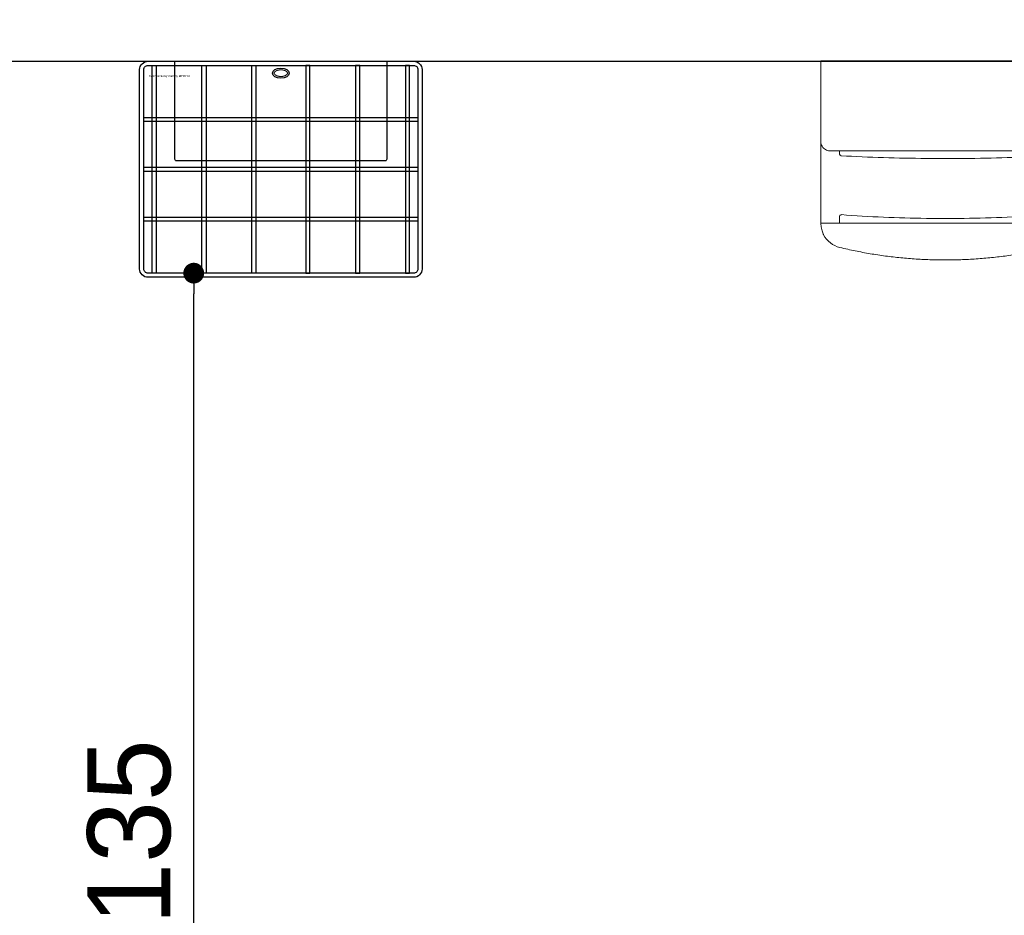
# Model space of a CAD drawing. Header units: millimetres. Extents: x 6161 to 8965, y -9035 to -5431.
# Tile 191 of 256: x 6735 to 6853, y -6447 to -6339. Entities that reach past the tile are written whole.
import ezdxf

# ---------------------------------------------------------------- set-up
doc = ezdxf.new("R2010")
doc.units = ezdxf.units.MM
doc.layers.add('Wyposazenie Wew - Urzadzenia Sanitarne', color=6, linetype='Continuous')
doc.layers.add('Ściany', color=7, linetype='Continuous')
doc.styles.add('PL_D50', font='GOTHIC.TTF', dxfattribs={"height": 10})
doc.styles.get("Standard").update_dxf_attribs({"font": 'arial.ttf'})
doc.dimstyles.new('PLANCO D50', dxfattribs={"dimscale": 0.5, "dimtxt": 10, "dimasz": 5, "dimexe": 10, "dimexo": 15, "dimgap": 5, "dimtad": 1, "dimdec": 0, "dimrnd": 0.5, "dimzin": 12, "dimtxsty": 'PL_D50', "dimblk": 'DOT', "dimcen": 1.25, "dimadec": 0, "dimazin": 0, "dimtfac": 1, "dimtdec": 0, "dimtmove": 1, "dimatfit": 3, "dimldrblk": 'DOT', "dimfxl": 0, "dimarcsym": 0})

# ---------------------------------------------------------------- blocks, each defined once
blk = doc.blocks.new('MERIDA ECOJET_Suszarka kieszeniowa')
for p, q in [((0, 0), (30, 0)), ((30, 0), (0, 0)), ((0.02, -19.49), (29.98, -19.53))]:
    blk.add_line(p, q)
at = {"linetype": 'Continuous', "lineweight": 0}
for p, q in [((0, -9.68), (0, -10.08)), ((0, -10.08), (0, -10.63)), ((0, -10.63), (0, -18.98)), ((30, -10.08), (30, -9.68)), ((30, -10.63), (30, -10.08)), ((30, -16.32), (30, -10.63)), ((1.65, -10.78), (1.65, -11.14)), ((27.73, -11.17), (27.73, -10.78)), ((0, -16.32), (0, -16.46)), ((30, -16.46), (30, -16.32)), ((30, -18.98), (30, -16.46)), ((1.65, -18.61), (1.65, -18.77)), ((1.65, -18.77), (1.65, -19.49)), ((27.73, -18.82), (27.73, -18.66)), ((27.73, -19.53), (27.73, -18.82))]:
    blk.add_line(p, q, dxfattribs=at)
at = {"linetype": 'Continuous', "lineweight": 0, "extrusion": (0, 0, -1)}
for centre, radius, start, end in [((-1.85, -11.14), 0.2, 273.2915, 0), ((-27.53, -11.17), 0.2, 180, 266.8764), ((-1.85, -18.61), 0.2, 0, 94.5697), ((-27.53, -18.66), 0.2, 85.6627, 180), ((-3, -19.49), 3, 283.6742, 331.9671), ((-27, -19.49), 3, 208.0329, 256.3258)]:
    blk.add_arc(centre, radius, start, end, dxfattribs=at)
at = {"linetype": 'Continuous', "lineweight": 0}
for centre, major_axis, ratio, start_param, end_param in [((1.23, -20.41), (-0.939, -0.343), 0.000002, 0, 0.000007), ((3, -19.49), (0.71, 2.91), 0.187247, -3.141592, -3.141558)]:
    blk.add_ellipse(centre, major_axis=major_axis, ratio=ratio, start_param=start_param, end_param=end_param, dxfattribs=at)
at = {"linetype": 'Continuous', "lineweight": 0, "extrusion": (0, 0, -1)}
for centre, major_axis, ratio, start_param, end_param in [((28.77, -20.41), (0.939, -0.343), 0.000002, 0, 0.000007), ((27, -19.49), (0.71, -2.91), 0.187247, 0.000001, 0.000035)]:
    blk.add_ellipse(centre, major_axis=major_axis, ratio=ratio, start_param=start_param, end_param=end_param, dxfattribs=at)
at = {"linetype": 'Continuous', "lineweight": 0}
for points in [[(0, 0), (0, -3.25), (0, -6.48), (0, -9.68)], [(30, -9.68), (30, -6.48), (30, -3.25), (30, 0)]]:
    blk.add_open_spline(points, degree=3, dxfattribs=at)
for points, knots in [([(1.21, -10.78), (1.1, -10.78), (0.98, -10.77), (0.75, -10.71), (0.64, -10.67), (0.46, -10.56), (0.38, -10.5), (0.24, -10.36), (0.18, -10.28), (0.09, -10.11), (0.05, -10.02), (0.01, -9.84), (0, -9.76), (0, -9.68)], [0, 0, 0, 0, 4.789762, 4.789762, 8.541323, 8.541323, 11.710803, 11.710803, 14.828628, 14.828628, 17.919665, 17.919665, 20.584774, 20.584774, 20.584774, 20.584774]), ([(30, -9.68), (30, -9.77), (29.99, -9.87), (29.93, -10.06), (29.89, -10.15), (29.79, -10.32), (29.73, -10.4), (29.59, -10.53), (29.51, -10.59), (29.35, -10.67), (29.26, -10.71), (29.09, -10.75), (29, -10.77), (28.88, -10.78), (28.83, -10.78), (28.79, -10.78)], [0, 0, 0, 0, 3.14319, 3.14319, 6.252845, 6.252845, 9.322528, 9.322528, 12.417661, 12.417661, 15.530592, 15.530592, 18.706902, 18.706902, 20.597261, 20.597261, 20.597261, 20.597261]), ([(1.21, -10.78), (1.28, -10.78), (1.41, -10.78), (1.69, -10.78), (2.01, -10.78), (2.31, -10.78), (2.47, -10.78)], [0, 0, 0, 0, 0.485481, 0.728222, 1.213703, 1.699185, 1.699185, 1.699185, 1.699185]), ([(1.84, -11.34), (3.5, -11.43), (5.2, -11.51), (8.61, -11.63), (10.34, -11.67), (13.81, -11.71), (15.55, -11.71), (19.01, -11.68), (20.74, -11.64), (24.17, -11.54), (25.87, -11.46), (27.54, -11.37)], [4.4228069, 4.4228069, 4.4228069, 4.4228069, 4.53583, 4.53583, 4.6488532, 4.6488532, 4.7618764, 4.7618764, 4.8748996, 4.8748996, 4.9879227, 4.9879227, 4.9879227, 4.9879227]), ([(2.47, -10.78), (3.63, -10.78), (7.16, -10.78), (13.18, -10.78), (20.45, -10.78), (25.21, -10.78), (27.53, -10.78)], [0, 0, 0, 0, 3.627713, 10.883139, 18.138564, 25.39399, 25.39399, 25.39399, 25.39399]), ([(27.53, -10.78), (27.61, -10.78), (27.84, -10.78), (28.19, -10.78), (28.54, -10.78), (28.72, -10.78), (28.79, -10.78)], [0, 0, 0, 0, 0.242741, 0.728222, 1.213703, 1.699185, 1.699185, 1.699185, 1.699185]), ([(27.51, -18.46), (25.85, -18.58), (24.15, -18.69), (20.73, -18.84), (19.01, -18.89), (15.55, -18.93), (13.81, -18.93), (10.35, -18.87), (8.63, -18.81), (5.22, -18.65), (3.53, -18.54), (1.87, -18.41)], [1.2976964, 1.2976964, 1.2976964, 1.2976964, 1.4097198, 1.4097198, 1.5217433, 1.5217433, 1.6337667, 1.6337667, 1.7457901, 1.7457901, 1.8578136, 1.8578136, 1.8578136, 1.8578136]), ([(0.29, -20.75), (0.25, -20.66), (0.22, -20.56), (0.14, -20.27), (0.1, -20.08), (0.04, -19.68), (0.02, -19.47), (0, -19.16), (0, -19.07), (0, -18.98)], [0.194646, 0.194646, 0.194646, 0.194646, 10.000699, 10.000699, 28.506505, 28.506505, 47.929015, 47.929015, 55.920621, 55.920621, 55.920621, 55.920621]), ([(30, -18.98), (30, -19.09), (30, -19.21), (29.98, -19.53), (29.96, -19.74), (29.89, -20.15), (29.84, -20.34), (29.76, -20.61), (29.74, -20.68), (29.71, -20.75)], [0, 0, 0, 0, 10.00059, 10.00059, 29.167478, 29.167478, 48.530198, 48.530198, 55.726048, 55.726048, 55.726048, 55.726048]), ([(0.35, -20.9), (0.35, -20.89), (0.34, -20.88), (0.33, -20.86), (0.33, -20.85), (0.32, -20.84), (0.32, -20.83), (0.31, -20.81), (0.3, -20.8), (0.3, -20.78), (0.29, -20.77), (0.29, -20.76)], [13.19604846, 13.19604846, 13.19604846, 13.19604846, 13.20930392, 13.20930392, 13.22255938, 13.22255938, 13.23581484, 13.23581484, 13.2490703, 13.2490703, 13.26232576, 13.26232576, 13.26232576, 13.26232576]), ([(29.71, -20.76), (29.71, -20.77), (29.7, -20.78), (29.7, -20.8), (29.69, -20.81), (29.68, -20.83), (29.68, -20.84), (29.67, -20.85), (29.67, -20.86), (29.66, -20.88), (29.65, -20.89), (29.65, -20.9)], [22.41532654, 22.41532654, 22.41532654, 22.41532654, 22.42858201, 22.42858201, 22.44183749, 22.44183749, 22.45509296, 22.45509296, 22.46834844, 22.46834844, 22.48160391, 22.48160391, 22.48160391, 22.48160391]), ([(27.71, -22.4), (27.39, -22.48), (27.07, -22.56), (26.15, -22.76), (25.55, -22.88), (24.34, -23.11), (23.74, -23.21), (22.51, -23.4), (21.9, -23.48), (20.67, -23.62), (20.05, -23.68), (18.82, -23.78), (18.2, -23.82), (16.95, -23.88), (16.33, -23.9), (15.09, -23.92), (14.46, -23.91), (13.22, -23.89), (12.6, -23.86), (11.35, -23.79), (10.73, -23.75), (9.5, -23.64), (8.88, -23.57), (7.65, -23.42), (7.04, -23.33), (5.82, -23.14), (5.21, -23.03), (4, -22.79), (3.4, -22.67), (2.63, -22.49), (2.46, -22.45), (2.29, -22.4)], [0, 0, 0, 0, 10.000668, 10.000668, 28.607115, 28.607115, 47.234739, 47.234739, 65.880067, 65.880067, 84.533924, 84.533924, 103.191311, 103.191311, 121.870602, 121.870602, 140.558006, 140.558006, 159.236718, 159.236718, 177.90062, 177.90062, 196.575182, 196.575182, 215.248305, 215.248305, 233.903715, 233.903715, 252.533288, 252.533288, 257.919623, 257.919623, 257.919623, 257.919623])]:
    blk.add_open_spline(points, degree=3, knots=knots, dxfattribs=at)
blk = doc.blocks.new('*U98')
blk.add_lwpolyline([(0, 0), (25.5, 0), (25.5, -11.8, -0.414214), (25.3, -12), (0.2, -12, -0.414214), (0, -11.8)], format="xyb", close=True)
blk.add_ellipse((12.75, -1.43), major_axis=(-1, 0), ratio=0.6)
at = {"lineweight": 0}
blk.add_open_spline([(11.95, -1.43), (11.95, -1.43), (11.95, -1.44), (11.95, -1.45), (11.95, -1.47), (11.96, -1.48), (11.96, -1.49), (11.97, -1.51), (11.98, -1.52), (11.99, -1.54), (12, -1.55), (12.01, -1.57), (12.02, -1.59), (12.04, -1.6), (12.06, -1.62), (12.08, -1.64), (12.1, -1.65), (12.12, -1.67), (12.15, -1.68), (12.17, -1.7), (12.2, -1.71), (12.23, -1.73), (12.26, -1.74), (12.29, -1.75), (12.33, -1.76), (12.36, -1.78), (12.4, -1.79), (12.43, -1.79), (12.47, -1.8), (12.51, -1.81), (12.55, -1.82), (12.59, -1.82), (12.63, -1.82), (12.67, -1.83), (12.71, -1.83), (12.75, -1.83), (12.79, -1.83), (12.83, -1.83), (12.87, -1.82), (12.91, -1.82), (12.95, -1.82), (12.99, -1.81), (13.03, -1.8), (13.07, -1.79), (13.1, -1.79), (13.14, -1.78), (13.17, -1.76), (13.21, -1.75), (13.24, -1.74), (13.27, -1.73), (13.3, -1.71), (13.33, -1.7), (13.35, -1.68), (13.38, -1.67), (13.4, -1.65), (13.42, -1.64), (13.44, -1.62), (13.46, -1.6), (13.48, -1.59), (13.49, -1.57), (13.5, -1.55), (13.51, -1.54), (13.52, -1.52), (13.53, -1.51), (13.54, -1.49), (13.54, -1.48), (13.55, -1.47), (13.55, -1.45), (13.55, -1.44), (13.55, -1.43), (13.55, -1.42), (13.55, -1.4), (13.55, -1.39), (13.54, -1.38), (13.54, -1.37), (13.53, -1.35), (13.52, -1.34), (13.51, -1.32), (13.5, -1.31), (13.49, -1.29), (13.48, -1.27), (13.46, -1.26), (13.44, -1.24), (13.42, -1.22), (13.4, -1.21), (13.38, -1.19), (13.35, -1.18), (13.33, -1.16), (13.3, -1.15), (13.27, -1.13), (13.24, -1.12), (13.21, -1.11), (13.17, -1.1), (13.14, -1.08), (13.1, -1.07), (13.07, -1.06), (13.03, -1.06), (12.99, -1.05), (12.95, -1.04), (12.91, -1.04), (12.87, -1.03), (12.83, -1.03), (12.79, -1.03), (12.75, -1.03), (12.71, -1.03), (12.67, -1.03), (12.63, -1.03), (12.59, -1.04), (12.55, -1.04), (12.51, -1.05), (12.47, -1.06), (12.43, -1.06), (12.4, -1.07), (12.36, -1.08), (12.33, -1.1), (12.29, -1.11), (12.26, -1.12), (12.23, -1.13), (12.2, -1.15), (12.17, -1.16), (12.15, -1.18), (12.12, -1.19), (12.1, -1.21), (12.08, -1.22), (12.06, -1.24), (12.04, -1.26), (12.02, -1.27), (12.01, -1.29), (12, -1.31), (11.99, -1.32), (11.98, -1.34), (11.97, -1.35), (11.96, -1.37), (11.96, -1.38), (11.95, -1.39), (11.95, -1.4), (11.95, -1.42), (11.95, -1.43), (11.95, -1.43)], degree=3, knots=[0, 0, 0, 0, 0.012354, 0.024928, 0.037933, 0.051567, 0.066005, 0.081398, 0.097871, 0.11552, 0.13442, 0.154621, 0.176153, 0.199028, 0.223245, 0.248788, 0.275633, 0.303748, 0.333091, 0.363616, 0.395273, 0.428006, 0.461757, 0.496462, 0.532059, 0.568479, 0.605655, 0.643514, 0.681986, 0.720996, 0.76047, 0.800332, 0.840505, 0.880912, 0.921475, 0.962117, 1.002759, 1.043322, 1.083729, 1.123902, 1.163764, 1.203238, 1.242248, 1.28072, 1.318579, 1.355755, 1.392175, 1.427772, 1.462477, 1.496228, 1.528961, 1.560618, 1.591143, 1.620486, 1.648601, 1.675446, 1.700989, 1.725206, 1.748081, 1.769613, 1.789814, 1.808714, 1.826364, 1.842836, 1.858229, 1.872667, 1.886301, 1.899306, 1.91188, 1.924234, 1.936588, 1.949162, 1.962167, 1.975801, 1.990239, 2.005632, 2.022105, 2.039754, 2.058654, 2.078855, 2.100387, 2.123262, 2.147479, 2.173022, 2.199868, 2.227982, 2.257325, 2.287851, 2.319507, 2.35224, 2.385991, 2.420696, 2.456293, 2.492713, 2.529889, 2.567748, 2.60622, 2.64523, 2.684704, 2.724566, 2.764739, 2.805146, 2.84571, 2.886351, 2.926993, 2.967556, 3.007963, 3.048136, 3.087998, 3.127472, 3.166482, 3.204954, 3.242814, 3.279989, 3.316409, 3.352006, 3.386712, 3.420462, 3.453195, 3.484852, 3.515377, 3.54472, 3.572835, 3.59968, 3.625223, 3.64944, 3.672315, 3.693847, 3.714048, 3.732948, 3.750598, 3.76707, 3.782463, 3.796901, 3.810535, 3.82354, 3.836114, 3.848468, 3.848468, 3.848468, 3.848468], dxfattribs=at)
blk = doc.blocks.new('Kosz_MERIDA')
for points in [[(1, 0), (33, 0, -0.414214), (34, -1), (34, -25, -0.414214), (33, -26), (1, -26, -0.414214), (0, -25), (0, -1, -0.414214)], [(1, -0.5), (33, -0.5, -0.414214), (33.5, -1), (33.5, -25, -0.414214), (33, -25.5), (1, -25.5, -0.414214), (0.5, -25), (0.5, -1, -0.414214)]]:
    blk.add_lwpolyline(points, format="xyb", close=True)
at = {"color": 9, "true_color": 0xb8b8b8}
for points in [[(1.5, -0.5), (2, -0.5), (2, -25.5), (1.5, -25.5)], [(7.5, -0.5), (8, -0.5), (8, -25.5), (7.5, -25.5)], [(13.5, -0.5), (14, -0.5), (14, -25.5), (13.5, -25.5)], [(20.5, -0.5), (20, -0.5), (20, -25.5), (20.5, -25.5)], [(26.5, -0.5), (26, -0.5), (26, -25.5), (26.5, -25.5)], [(32.5, -0.5), (32, -0.5), (32, -25.5), (32.5, -25.5)], [(0.5, -6.75), (33.5, -6.75), (33.5, -7.25), (0.5, -7.25)], [(0.5, -12.75), (33.5, -12.75), (33.5, -13.25), (0.5, -13.25)], [(0.5, -18.75), (33.5, -18.75), (33.5, -19.25), (0.5, -19.25)]]:
    blk.add_lwpolyline(points, close=True, dxfattribs=at)
at = {"insert": (1.13, -1.65), "char_height": 0.25, "width": 10.4, "attachment_point": 1}
blk.add_mtext('Kosz siatkowy stalowy MERIDA', dxfattribs=at)
blk = doc.blocks.new('_Dot')
at = {"color": 0, "linetype": 'ByBlock', "lineweight": -2}
blk.add_line((-0.5, 0), (-1, 0), dxfattribs=at)
at = {"color": 0, "linetype": 'ByBlock', "const_width": 0.5}
blk.add_lwpolyline([(-0.25, 0, 1), (0.25, 0, 1)], format="xyb", close=True, dxfattribs=at)
blk = doc.blocks.new('*D611')
at = {"color": 0, "lineweight": -2, "transparency": 16777216}
for p, q in [((6760.84, -6369.32), (6750.84, -6369.32)), ((6755.84, -6501.32), (6755.84, -6371.82)), ((6760.84, -6503.82), (6750.84, -6503.82))]:
    blk.add_line(p, q, dxfattribs=at)
at = {"layer": 'Defpoints', "color": 0, "transparency": 16777216}
for p in [(6755.84, -6369.32), (6775.33, -6369.32), (6768.83, -6503.82)]:
    blk.add_point(p, dxfattribs=at)
at = {"color": 0, "lineweight": -2, "transparency": 16777216, "xscale": 2.5, "yscale": 2.5, "zscale": 2.5}
for p, rotation in [((6755.84, -6369.32), 90), ((6755.84, -6503.82), 270)]:
    blk.add_blockref('_Dot', p, dxfattribs=dict(at, rotation=rotation))
at = {"color": 0, "transparency": 16777216, "insert": (6748.09, -6436.57), "char_height": 10, "attachment_point": 5, "rotation": 90, "style": 'PL_D50'}
blk.add_mtext('135', dxfattribs=at)

msp = doc.modelspace()

# ---------------------------------------------------------------- linework, layer by layer
at = {"layer": 'Ściany'}
msp.add_lwpolyline([(6508.83, -6333.82), (6508.83, -6348.82), (6518.83, -6348.82), (6518.83, -6343.82), (7013.83, -6343.82), (7013.83, -6348.82), (7023.83, -6348.82), (7023.83, -6343.82), (7058.83, -6343.82), (7058.83, -5952.82)], dxfattribs=at)

# ---------------------------------------------------------------- block references
at = {"layer": 'Wyposazenie Wew - Urzadzenia Sanitarne'}
for name, p in [('Kosz_MERIDA', (6749.33, -6343.82)), ('*U98', (6753.58, -6343.82))]:
    msp.add_blockref(name, p, dxfattribs=at)
at = {"layer": 'Wyposazenie Wew - Urzadzenia Sanitarne', "xscale": -1}
msp.add_blockref('MERIDA ECOJET_Suszarka kieszeniowa', (6861.33, -6343.82), dxfattribs=at)

# ---------------------------------------------------------------- dimensions: what is measured, and where the dimension line sits
at = {"color": 3}
dim = msp.add_linear_dim(base=(6755.83954133, -6369.31659265), p1=(6768.83297968, -6503.81659265), p2=(6775.33297968, -6369.31659265), angle=90, dimstyle='PLANCO D50', dxfattribs=at)
dim.commit()
dim.dimension.update_dxf_attribs({"geometry": '*D611', "text_midpoint": (6748.08801176, -6436.56659265)})

doc.saveas('drawing.dxf')
